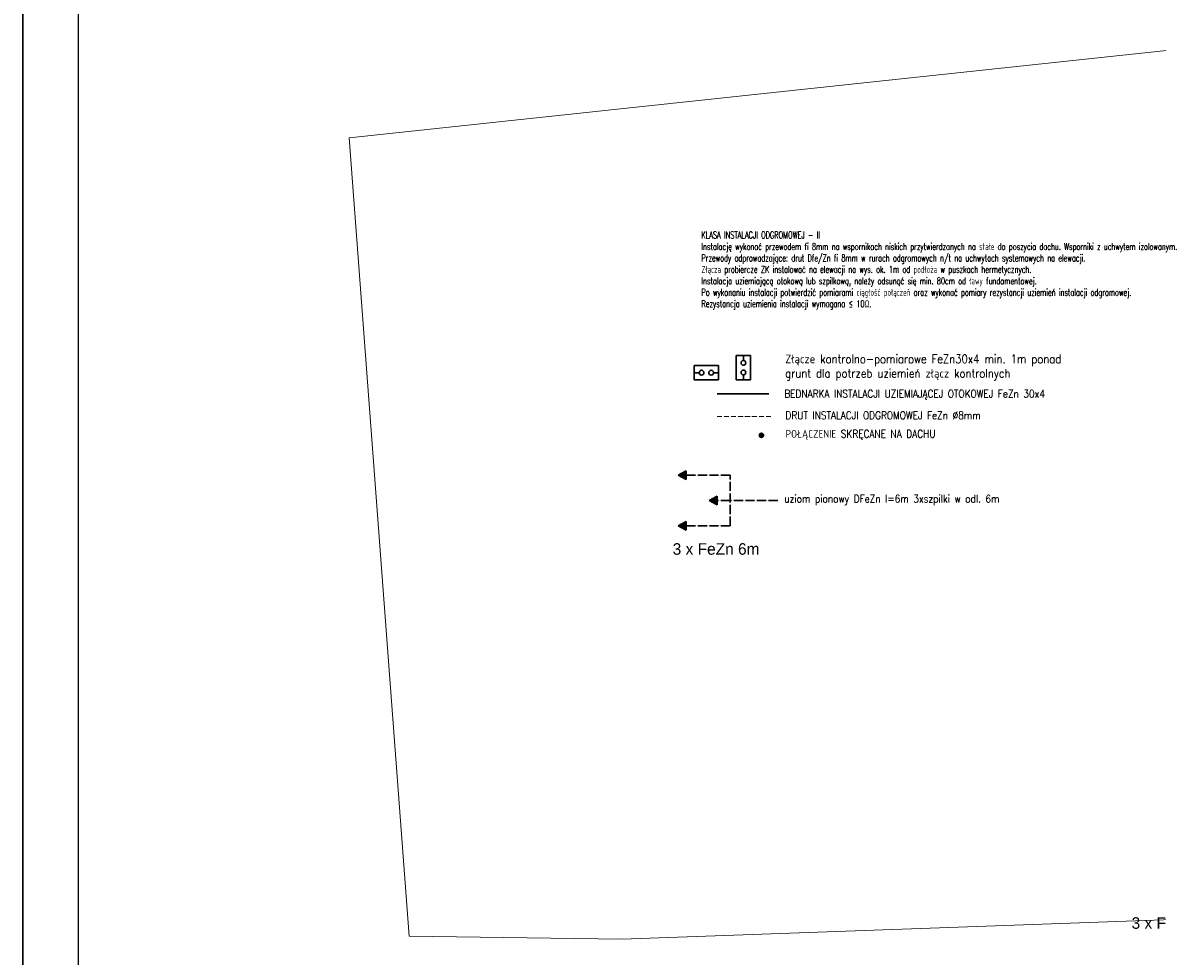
# Model space of a CAD drawing. Header units: centimetres. Extents: x -16053 to 7031, y -7778 to 254.
# Tile 126 of 256: x -9633 to -6690, y -4865 to -2442. Entities that reach past the tile are written whole.
import ezdxf
from ezdxf.enums import TextEntityAlignment as Align

# ---------------------------------------------------------------- set-up
doc = ezdxf.new("R2010")
doc.units = ezdxf.units.CM
doc.header["$MEASUREMENT"] = 0
for name, pattern in [('ACAD_ISO04W100', [30, 24, -3, 0, -3]), ('ACAD_ISO10W100', [18, 12, -3, 0, -3]), ('DASHED', [0.75, 0.5, -0.25])]:
    doc.linetypes.add(name, pattern=pattern)
doc.layers.get('0').update_dxf_attribs({"linetype": 'CONTINUOUS'})
for name, color, linetype, lineweight in [('2DE_OBJ_Eb-Ni', 160, 'CONTINUOUS', 30), ('2DE_OBJ_Eb-PV', 170, 'CONTINUOUS', 30), ('2DE_PLS_Eb-$Fe$d8$30.1PL', 3, 'DASHED', 30), ('_jte_Uziom fund', 243, 'ACAD_ISO04W100', 30), ('ODGROMÓWKA', 3, 'ACAD_ISO10W100', 13)]:
    doc.layers.add(name, color=color, linetype=linetype, lineweight=lineweight)
for name, color, linetype in [('2DE_TXT-EB', 7, 'CONTINUOUS'), ('ELEKTRYKA', 1, 'CONTINUOUS'), ('OPISY ELEKTRYCZNE', 120, 'CONTINUOUS')]:
    doc.layers.add(name, color=color, linetype=linetype)
doc.styles.add('CP_ATTR', font='txt')
doc.styles.add('CP_TXTCON', font='arial.ttf', dxfattribs={"width": 0.8})
doc.styles.add('HAGER', font='SIMPLEX.SHX', dxfattribs={"width": 0.7})
doc.styles.add('OPRAWY', font='txt')

# ---------------------------------------------------------------- blocks, each defined once
blk = doc.blocks.new('G$C30A60CA6')
h = blk.add_hatch(color=256)
edge = h.paths.add_edge_path()
edge.add_arc((12.2, 12.2), 7.35, 0, 360)
at = {"linetype": 'Continuous'}
blk.add_circle((12.2, 12.2), 7.35, dxfattribs=at)
blk = doc.blocks.new('Pd_elko_bis_n1362ni_ogko28')
for p, q in [((125, 0), (0, 0)), ((625, 0), (500, 0))]:
    blk.add_line(p, q)
for centre in [(188, 0), (438, 0)]:
    blk.add_circle(centre, 62.5)
at = {"linetype": 'ByBlock', "style": 'CP_ATTR', "flags": 9}
for tag, p in [('PART-3', (200, 61)), ('PART-2', (200, 61)), ('PART-1', (200, 61)), ('PART-6', (201, 61)), ('PART-5', (201, 61)), ('PART-4', (201, 61))]:
    blk.add_attdef(tag, text='', height=0.01, dxfattribs=at).set_placement(p, align=Align.MIDDLE_LEFT)
for tag in ['MATERIAL', 'OTHER', 'WEIGHT', 'VOLTAGE', 'POWER', 'CHARACTER', 'ORDER-NO', 'PRODUCT-TYPE', 'ARTICLE', 'PRODUCER', 'NUMBER', 'GROUP', 'NAME']:
    blk.add_attdef(tag, text='', height=0.01, rotation=90, dxfattribs=at).set_placement((200, 61), align=Align.MIDDLE_LEFT)
at = {"layer": '2DE_TXT-EB', "linetype": 'ByBlock', "style": 'CP_TXTCON', "width": 0.8, "flags": 12}
blk.add_attdef('MARK1', (88, 100), '', height=180, rotation=90, dxfattribs=at)
blk = doc.blocks.new('Pd_elko_bis_nx129_ccj6x9')
for p, q in [((188, 0), (-188, 0)), ((-188, 0), (-188, -625)), ((188, -625), (188, 0)), ((-188, -625), (188, -625))]:
    blk.add_line(p, q)
at = {"linetype": 'ByBlock', "style": 'CP_ATTR', "flags": 9}
for tag, p in [('PART-3', (-188, -625)), ('PART-2', (-188, -625)), ('PART-1', (-188, -625)), ('PART-6', (-187, -625)), ('PART-5', (-187, -625)), ('PART-4', (-187, -625)), ('MATERIAL', (-188, -625)), ('OTHER', (-187, -625)), ('WEIGHT', (-187, -625)), ('VOLTAGE', (-187, -625)), ('POWER', (-187, -625)), ('CHARACTER', (-188, -625)), ('ORDER-NO', (-188, -625)), ('PRODUCT-TYPE', (-188, -625)), ('ARTICLE', (-187, -625)), ('PRODUCER', (-187, -625)), ('NUMBER', (-188, -625)), ('GROUP', (-187, -625)), ('NAME', (-188, -625))]:
    blk.add_attdef(tag, text='', height=0.01, dxfattribs=at).set_placement(p, align=Align.MIDDLE_LEFT)
blk = doc.blocks.new('G$CF3B8FB40')
at = {"layer": '2DE_OBJ_Eb-Ni'}
blk.add_blockref('Pd_elko_bis_n1362ni_ogko28', (0, 0), dxfattribs=at)
at = {"layer": '2DE_OBJ_Eb-PV', "rotation": 270}
blk.add_blockref('Pd_elko_bis_nx129_ccj6x9', (625, 0), dxfattribs=at)
blk = doc.blocks.new('G$C6F539535')
at = {"layer": '_jte_Uziom fund'}
blk.add_lwpolyline([(-20.5, 0), (0, -11.3), (0, 11.3)], close=True, dxfattribs=at)
at = {"layer": '_jte_Uziom fund', "color": 3, "linetype": 'DASHED', "ltscale": 0.5}
for points in [[(-17.5, -1.7), (-17.5, 1.7)], [(-15, -3), (-15, 3)], [(-12.5, -4.4), (-12.5, 4.4)], [(-10, -5.8), (-10, 5.8)], [(-7.5, -7.2), (-7.5, 7.2)], [(-5, -8.5), (-5, 8.5)], [(-2.5, -9.9), (-2.5, 9.9)]]:
    blk.add_lwpolyline(points, dxfattribs=at)
at = {"layer": '_jte_Uziom fund'}
blk.add_lwpolyline([(0, -10.7), (0, 10.7)], dxfattribs=at)
blk = doc.blocks.new('G$C2EEA3252')
at = {"layer": '_jte_Uziom fund'}
for points in [[(-123.5, 65.8), (-237.9, 65.8)], [(-123.5, -65.8), (-123.5, 65.8)], [(-123.5, 0), (-157.7, 0)], [(0, 0), (0, 0), (0, 0), (-123.5, 0)], [(-123.5, -65.8), (-237.9, -65.8)]]:
    blk.add_lwpolyline(points, dxfattribs=at)
for p in [(-237.9, 65.8), (-157.7, 0), (-237.9, -65.8)]:
    blk.add_blockref('G$C6F539535', p, dxfattribs=at)

msp = doc.modelspace()

# ---------------------------------------------------------------- linework, layer by layer
at = {"color": 7, "linetype": 'Continuous', "lineweight": 18, "true_color": 0xfafafa}
for p, q in [((-6130.455, -2457.158), (-8786.141, -2740.817)), ((-8786.141, -2740.817), (-8630.475, -4813.008)), ((-8078.402, -4820.611), (-6230.658, -4754.645)), ((-8630.475, -4813.008), (-8078.402, -4820.611))]:
    msp.add_line(p, q, dxfattribs=at)
at = {"layer": '_jte_Uziom fund', "ltscale": 100}
msp.add_lwpolyline([(-7697.968, -3405.228), (-7831.311, -3405.228)], dxfattribs=at)
at = {"layer": 'ODGROMÓWKA'}
msp.add_lwpolyline([(-7831.311, -3464.365), (-7691.174, -3464.365)], dxfattribs=at)
at = {"layer": 'OPISY ELEKTRYCZNE', "linetype": 'ByBlock'}
for points in [[(-9632.71, -6869.888), (-2388.112, -6869.888), (-2388.112, 20.953), (-9632.71, 20.953)], [(-9632.71, 20.953), (-9489.101, 20.953), (-9489.101, -6869.888), (-9632.71, -6869.888)]]:
    msp.add_lwpolyline(points, close=True, dxfattribs=at)

# ---------------------------------------------------------------- block references
at = {"layer": '2DE_PLS_Eb-$Fe$d8$30.1PL', "xscale": 0.7425000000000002, "yscale": 0.7425000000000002, "zscale": 0.7425000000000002}
msp.add_blockref('G$C30A60CA6', (-7725.781, -3522.017), dxfattribs=at)
at = {"layer": '_jte_Uziom fund'}
msp.add_blockref('G$C2EEA3252', (-7674.185, -3681.992), dxfattribs=at)
at = {"layer": 'ODGROMÓWKA', "xscale": 0.1, "yscale": 0.1, "zscale": 0.1, "rotation": 270}
msp.add_blockref('G$CF3B8FB40', (-7763.509, -3306.166), dxfattribs=at)
at = {"layer": 'ODGROMÓWKA', "xscale": 0.1, "yscale": 0.1, "zscale": 0.1}
msp.add_blockref('G$CF3B8FB40', (-7890.854, -3350.575), dxfattribs=at)

# ---------------------------------------------------------------- texts
at = {"layer": 'ELEKTRYKA', "style": 'OPRAWY'}
for p in [(-7946.94, -3822.92), (-6756.739, -4793.501)]:
    msp.add_text('3 x FeZn 6m', height=30, dxfattribs=at).set_placement(p)
at = {"layer": 'OPISY ELEKTRYCZNE', "style": 'HAGER', "width": 0.85}
for s, p in [('BEDNARKA INSTALACJI UZIEMIAJĄCEJ OTOKOWEJ FeZn 30x4', (-7657.496, -3415.267)), ('DRUT INSTALACJI ODGROMOWEJ FeZn %%c8mm', (-7654.49, -3471.138)), ('POŁĄCZENIE SKRĘCANE NA DACHU', (-7654.49, -3519.189)), ('uziom pionowy DFeZn l=6m 3xszpilki w odl. 6m', (-7657.496, -3687.664))]:
    msp.add_text(s, height=20, dxfattribs=at).set_placement(p)
at = {"layer": 'OPISY ELEKTRYCZNE', "attachment_point": 1}
for s, insert, char_height, width, style in [('{\\Fsimplex.shx|c226;KLASA INSTALACJI ODGROMOWEJ - II\\P}Instalację wykonać przewodem fi 8mm na wspornikach niskich przytwierdzanych na stałe do poszycia dachu. Wsporniki z uchwytem izolowanym. \\PPrzewody odprowadzające: drut Dfe/Zn fi 8mm w rurach odgromowych n/t na uchwytach systemowych na elewacji.\\PZłącza probiercze ZK instalować na elewacji na wys. ok. 1m od podłoża w puszkach hermetycznych.\\PInstalacja uziemiającą otokową lub szpilkową, należy odsunąć się min. 80cm od ławy fundamentowej.\\P{\\Fsimplex.shx|c226;Po wykonaniu instalacji potwierdzić pomiarami ciągłość połączeń oraz wykonać pomiary rezystancji uziemień instalacji odgromowej.\\P}Rezystancja uziemienia instalacji wymagana ≤ 10Ω. ', (-7872.302, -2984.599), 17.82, 1182.11859, 'HAGER'), ('\\pxt13;{\\W0.85;\\Fsimplex.shx|c226;Złącze kontrolno-pomiarowe FeZn30x4 min. 1m ponad grunt dla potrzeb uziemień złącz kontrolnych}', (-7655.047, -3303.681), 22.4, 791.47272, 'OPRAWY')]:
    msp.add_mtext(s, dxfattribs=dict(at, insert=insert, char_height=char_height, width=width, style=style))

doc.saveas('drawing.dxf')
